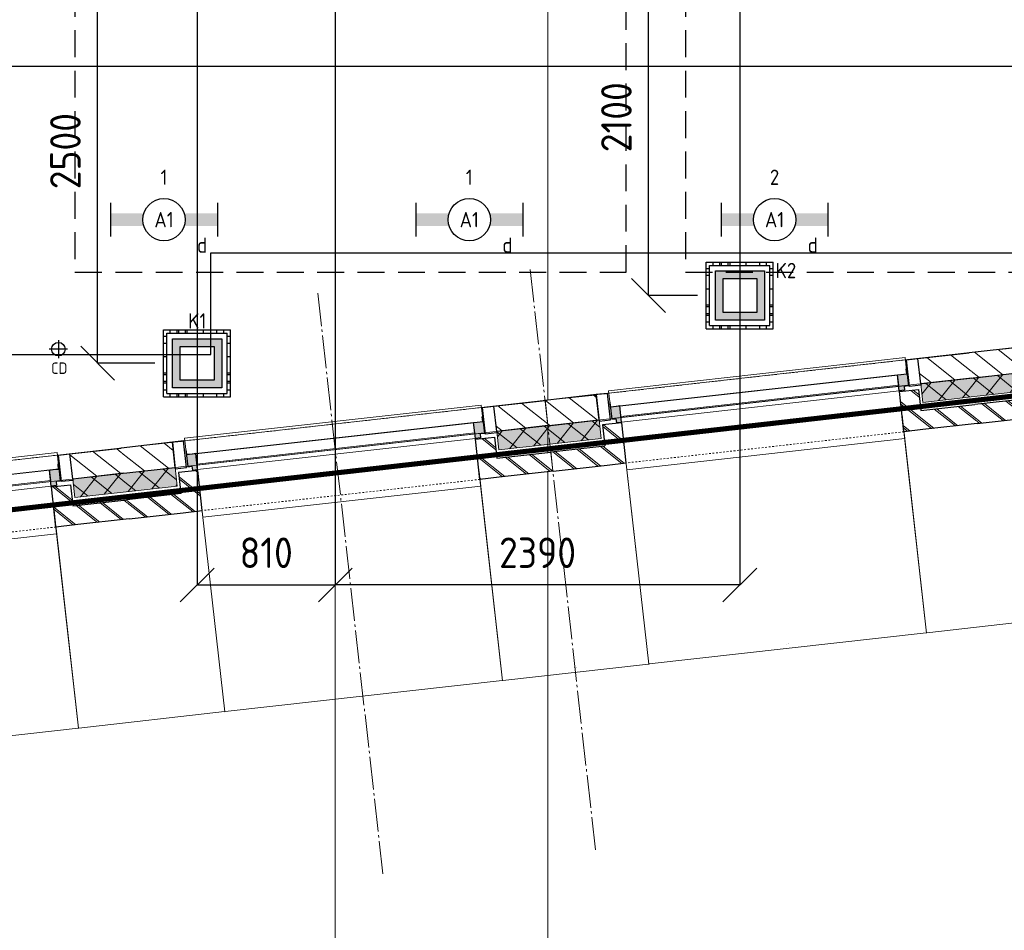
# Model space of a CAD drawing. Header units: millimetres. Extents: x -38031 to 110605, y -30229 to 92226.
# Tile 15 of 194: x 2496 to 8302, y -2345 to 3024. Entities that reach past the tile are written whole.
import ezdxf
from ezdxf.enums import TextEntityAlignment as Align

# ---------------------------------------------------------------- set-up
doc = ezdxf.new("R2010")
doc.units = ezdxf.units.MM
doc.header["$LTSCALE"] = 50
doc.set_wipeout_variables(frame=1)
doc.header["$PDMODE"] = 1
for name, pattern in [('HIDDEN', [9.525, 6.35, -3.175]), ('HIDDEN2', [4.7625, 3.175, -1.5875]), ('STYLE_01', [0.41664, 0.20828, -0.20836]), ('STYLE_07', [1.875, 0.625, -0.20828, 0.625, -0.20836, 0.06943, -0.13893]), ('STYLE_11', [5, 3.888855, -0.416718, 0.277786, -0.416641])]:
    doc.linetypes.add(name, pattern=pattern)
for name, color, linetype, lineweight in [('00 ALGEMEEN', 7, 'Continuous', 15), ('05 LINE-.Stramien', 1, 'STYLE_11', 15), ('05 LINE-0.10 grijs', 8, 'Continuous', 9), ('21 WAND BUITEN-21F_baksteen', 7, 'Continuous', 25), ('21 WAND BUITEN-21F_kalkzandsteen', 7, 'Continuous', 25), ('21 WAND BUITEN-29_isolatie', 1, 'Continuous', 15), ('Guides', 203, 'Continuous', 13), ('koppenmaten', 163, 'Continuous', 15), ('stramien', 1, 'Continuous', 15)]:
    doc.layers.add(name, color=color, linetype=linetype, lineweight=lineweight)
for name, color, linetype in [('AL$1A---_ALGEMEEN', 8, 'Continuous'), ('AL------_MAATV', 200, 'Continuous'), ('AL------_MAATVOERING', 2, 'Continuous'), ('AL------_SPARING', 2, 'Continuous'), ('AM$1A---_ARCERING', 8, 'Continuous'), ('AT$1A---_TEKST025', 8, 'Continuous'), ('BOUWKUNDIG', 8, 'Continuous'), ('brandscheiding', 5, 'HIDDEN'), ('EL6222--', 3, 'Continuous'), ('EL6311--', 3, 'Continuous'), ('LICHT_TEXT018', 1, 'Continuous'), ('versterkte strook', 7, 'Continuous'), ('Vloerdoos (2e)', 51, 'Continuous'), ('Vloerdoos (OUD)', 51, 'Continuous')]:
    doc.layers.add(name, color=color, linetype=linetype)
doc.styles.add('Arial', font='ARIAL.TTF')
doc.styles.add('BURO-018', font='iso.shx', dxfattribs={"height": 90})
doc.styles.get("Standard").update_dxf_attribs({"font": 'iso.shx'})
doc.dimstyles.new('STABICAD', dxfattribs={"dimscale": 100, "dimtxt": 1.8, "dimasz": 2, "dimexe": 0, "dimexo": 2.5, "dimgap": 1.5, "dimtad": 0, "dimdec": 0, "dimrnd": 10, "dimzin": 0, "dimdsep": 46, "dimtxsty": 'Standard', "dimblk1": 'OBLIQUE', "dimblk2": 'OBLIQUE', "dimsah": 1, "dimcen": -3, "dimadec": 0, "dimazin": 0, "dimtfac": 1, "dimtdec": 0, "dimtofl": 0, "dimtmove": 2, "dimatfit": 3, "dimfxl": 0, "dimtvp": 1.055556, "dimtolj": 1, "dimtzin": 0, "dimarcsym": 0})
doc.dimstyles.new('VyA', dxfattribs={"dimtxt": 2.272868, "dimasz": 2.120801, "dimexe": 1.5, "dimexo": 1.59, "dimgap": 0.5, "dimtad": 1, "dimdec": 0, "dimzin": 11, "dimtxsty": 'Arial', "dimblk": 'VW_SLASH', "dimcen": 0, "dimdle": 1, "dimazin": 0, "dimtfac": 0.8, "dimtdec": 0, "dimtix": 1, "dimtmove": 0, "dimatfit": 0, "dimldrblk": 'VW_FILLEDARROW', "dimfxl": 0, "dimfrac": 2, "dimtolj": 1, "dimtzin": 11, "dimarcsym": 0})
pattern_1 = [(45, (0, 0), (70.7107, -70.7107), []), (45, (7.07, -7.07), (70.7107, -70.7107), [])]
pattern_2 = [(135, (0, 0), (70.7107, 70.7107), []), (45, (299.34, -299.34), (70.7107, -70.7107), [])]
pattern_3 = [(45, (0, 0), (70.7107, -70.7107), [])]

# ---------------------------------------------------------------- blocks, each defined once
blk = doc.blocks.new('_Oblique')
at = {"color": 0, "linetype": 'ByBlock', "lineweight": -2}
blk.add_line((-0.5, -0.5), (0.5, 0.5), dxfattribs=at)
blk = doc.blocks.new('*D184')
at = {"layer": 'AL------_MAATVOERING', "color": 0, "lineweight": -2}
for p, q in [((4357, 6048.4), (4357, -308.9)), ((6742.4, 6048.4), (6742.4, -308.9)), ((6742.4, -308.9), (4357, -308.9))]:
    blk.add_line(p, q, dxfattribs=at)
at = {"layer": 'Defpoints', "color": 0}
for p in [(4357, 6298.4), (6742.4, 6298.4), (4357, -308.9)]:
    blk.add_point(p, dxfattribs=at)
at = {"layer": 'AL------_MAATVOERING', "color": 0, "lineweight": -2, "xscale": 200, "yscale": 200, "zscale": 200, "rotation": 180}
blk.add_blockref('_Oblique', (4357, -308.9), dxfattribs=at)
at = {"layer": 'AL------_MAATVOERING', "color": 0, "lineweight": -2, "xscale": 200, "yscale": 200, "zscale": 200}
blk.add_blockref('_Oblique', (6742.4, -308.9), dxfattribs=at)
at = {"layer": 'AL------_MAATVOERING', "color": 0, "insert": (5549.7, -118.9), "char_height": 180, "attachment_point": 5}
blk.add_mtext('\\A1;2390', dxfattribs=at)
blk = doc.blocks.new('*D185')
at = {"layer": 'AL------_MAATVOERING', "color": 0, "lineweight": -2}
for p, q in [((3542.4, 6048.4), (3542.4, -308.9)), ((4357, 6048.4), (4357, -308.9)), ((3542.4, -308.9), (4357, -308.9))]:
    blk.add_line(p, q, dxfattribs=at)
at = {"layer": 'Defpoints', "color": 0}
for p in [(3542.4, 6298.4), (4357, 6298.4), (4357, -308.9)]:
    blk.add_point(p, dxfattribs=at)
at = {"layer": 'AL------_MAATVOERING', "color": 0, "lineweight": -2, "xscale": 200, "yscale": 200, "zscale": 200, "rotation": 180}
blk.add_blockref('_Oblique', (3542.4, -308.9), dxfattribs=at)
at = {"layer": 'AL------_MAATVOERING', "color": 0, "lineweight": -2, "xscale": 200, "yscale": 200, "zscale": 200}
blk.add_blockref('_Oblique', (4357, -308.9), dxfattribs=at)
at = {"layer": 'AL------_MAATVOERING', "color": 0, "insert": (3949.7, -118.9), "char_height": 180, "attachment_point": 5}
blk.add_mtext('\\A1;810', dxfattribs=at)
blk = doc.blocks.new('*D194')
at = {"layer": 'AL------_MAATVOERING', "color": 0, "lineweight": -2}
for p, q in [((6492.4, 3500), (6204.4, 3500)), ((6204.4, 1398.4), (6204.4, 3500)), ((6492.4, 1398.4), (6204.4, 1398.4))]:
    blk.add_line(p, q, dxfattribs=at)
at = {"layer": 'Defpoints', "color": 0}
for p in [(6204.4, 3500), (6742.4, 3500), (6742.4, 1398.4)]:
    blk.add_point(p, dxfattribs=at)
at = {"layer": 'AL------_MAATVOERING', "color": 0, "lineweight": -2, "xscale": 200, "yscale": 200, "zscale": 200}
for p, rotation in [((6204.4, 3500), 90), ((6204.4, 1398.4), 270)]:
    blk.add_blockref('_Oblique', p, dxfattribs=dict(at, rotation=rotation))
at = {"layer": 'AL------_MAATVOERING', "color": 0, "insert": (6014.4, 2449.2), "char_height": 180, "attachment_point": 5, "rotation": 90}
blk.add_mtext('\\A1;2100', dxfattribs=at)
blk = doc.blocks.new('*D196')
at = {"layer": 'AL------_MAATVOERING', "color": 0, "lineweight": -2}
for p, q in [((3292.4, 3500), (2955.7, 3500)), ((2955.7, 998.4), (2955.7, 3500)), ((3292.4, 998.4), (2955.7, 998.4))]:
    blk.add_line(p, q, dxfattribs=at)
at = {"layer": 'Defpoints', "color": 0}
for p in [(2955.7, 3500), (3542.4, 3500), (3542.4, 998.4)]:
    blk.add_point(p, dxfattribs=at)
at = {"layer": 'AL------_MAATVOERING', "color": 0, "lineweight": -2, "xscale": 200, "yscale": 200, "zscale": 200}
for p, rotation in [((2955.7, 3500), 90), ((2955.7, 998.4), 270)]:
    blk.add_blockref('_Oblique', p, dxfattribs=dict(at, rotation=rotation))
at = {"layer": 'AL------_MAATVOERING', "color": 0, "insert": (2765.7, 2249.2), "char_height": 180, "attachment_point": 5, "rotation": 90}
blk.add_mtext('\\A1;2500', dxfattribs=at)
blk = doc.blocks.new('1115B6630')
at = {"color": 0}
for p, q in [((-6.3, 2), (-6.3, -2)), ((6.3, 2), (6.3, -2))]:
    blk.add_line(p, q, dxfattribs=at)
at = {"color": 0, "linetype": 'Continuous'}
blk.add_circle((0, 0), 2.5, dxfattribs=at)
at = {"color": 0}
for points in [[(-2.5, 0.75), (-6.3, 0.75), (-2.5, -0.75), (-6.3, -0.75)], [(2.5, 0.75), (6.3, 0.75), (2.5, -0.75), (6.3, -0.75)]]:
    blk.add_solid(points, dxfattribs=at)
at = {"color": 0, "linetype": 'Continuous', "style": 'BURO-018'}
for tag, p in [('E_GKAST', (0, 8)), ('E_GROEP', (0, 5)), ('E_SGROEP', (4.5, 5)), ('E_ARMCODE', (0, 0)), ('E_SLET', (4.5, -3))]:
    blk.add_attdef(tag, text='', height=1.8, dxfattribs=at).set_placement(p, align=Align.MIDDLE)
blk = doc.blocks.new('E00414')
at = {"color": 0, "linetype": 'Continuous'}
for p, q in [((-2.9, -2.9), (-2.9, 2.9)), ((-2.9, 2.9), (2.9, 2.9)), ((2.9, 2.9), (2.9, -2.9)), ((-2, 2), (2, 2)), ((-2, -2), (-2, 2)), ((2, 2), (2, -2)), ((2, -2), (-2, -2)), ((2.9, -2.9), (-2.9, -2.9))]:
    blk.add_line(p, q, dxfattribs=at)
at = {"color": 0}
for points in [[(-2.9, 2.9), (2.9, 2.9), (-2, 2), (2, 2)], [(-2, -2), (-2.9, -2.9), (-2, 2), (-2.9, 2.9)], [(2, 2), (2.9, 2.9), (2, -2), (2.9, -2.9)], [(2, -2), (2.9, -2.9), (-2, -2), (-2.9, -2.9)]]:
    blk.add_solid(points, dxfattribs=at)
at = {"color": 0, "linetype": 'Continuous', "style": 'BURO-018'}
for tag, p in [('E_GKAST', (0, 8)), ('E_GROEP', (0, 5)), ('E_SGROEP', (4.5, 5))]:
    blk.add_attdef(tag, text='', height=1.8, dxfattribs=at).set_placement(p, align=Align.MIDDLE)
at = {"color": 0, "linetype": 'Continuous', "style": 'BURO-018', "flags": 1}
for tag, p in [('E_VERMCODE', (13, 5)), ('E_MATCODE', (0, 0))]:
    blk.add_attdef(tag, text='', height=1.8, dxfattribs=at).set_placement(p, align=Align.MIDDLE)
blk = doc.blocks.new('Centraaldoos')
at = {"color": 1, "linetype": 'Continuous'}
for p, q in [((-2, 0), (2, 0)), ((0, -2), (0, 2))]:
    blk.add_line(p, q, dxfattribs=at)
at = {"color": 0, "linetype": 'Continuous'}
blk.add_circle((0, 0), 1.5, dxfattribs=at)
at = {"color": 0, "linetype": 'Continuous', "style": 'BURO-018'}
blk.add_attdef('AL_POSNR', text='', height=1.8, dxfattribs=at).set_placement((0, 3), align=Align.CENTER)
at = {"color": 0, "linetype": 'Continuous', "style": 'BURO-018', "flags": 1}
blk.add_attdef('AL_OMS', (0, 0), '', height=1.8, dxfattribs=at)
at = {"layer": 'AL------_MAATV', "style": 'BURO-018'}
blk.add_text('CD', height=2.531, rotation=180, dxfattribs=at).set_placement((1.61, 5.48))
blk = doc.blocks.new('VLOERDOOS (2e)')
at = {"layer": 'Vloerdoos (OUD)'}
for p, q in [((0, 395), (395, 395)), ((0, 395), (0, 0)), ((0, 355), (20, 355)), ((20, 375), (20, 20)), ((20, 375), (375, 375)), ((40, 375), (40, 395)), ((80, 375), (80, 395)), ((90, 375), (90, 395)), ((130, 375), (130, 395)), ((140, 375), (140, 395)), ((235, 375), (235, 395)), ((315, 375), (315, 395)), ((355, 375), (355, 395)), ((375, 375), (375, 20)), ((375, 355), (395, 355)), ((395, 395), (395, 0)), ((0, 315), (20, 315)), ((0, 305), (20, 305)), ((375, 315), (395, 315)), ((375, 305), (395, 305)), ((0, 265), (20, 265)), ((0, 255), (20, 255)), ((375, 265), (395, 265)), ((375, 255), (395, 255)), ((0, 160), (20, 160)), ((375, 160), (395, 160)), ((0, 80), (20, 80)), ((375, 80), (395, 80)), ((0, 40), (20, 40)), ((0, 0), (395, 0)), ((20, 20), (375, 20)), ((40, 0), (40, 20)), ((80, 0), (80, 20)), ((90, 0), (90, 20)), ((130, 0), (130, 20)), ((140, 0), (140, 20)), ((235, 0), (235, 20)), ((315, 0), (315, 20)), ((355, 0), (355, 20)), ((375, 40), (395, 40))]:
    blk.add_line(p, q, dxfattribs=at)
blk = doc.blocks.new('zijdetail kozijn 2kops')
at = {"color": 0}
blk.add_wipeout([(-63, 420), (-130, 420), (-130, 262), (-63, 262)], dxfattribs=at).dxf.layer = 'AL$1A---_ALGEMEEN'
at = {"layer": 'AM$1A---_ARCERING', "linetype": 'Continuous', "lineweight": 0}
blk.add_hatch(color=256, dxfattribs=at).paths.add_polyline_path([(-54.2, 338), (-54.2, 366), (-56, 366), (-56, 266), (-31, 266), (-31, 243), (0, 243), (0, 338), (-22, 338)])
at = {"layer": 'AL$1A---_ALGEMEEN', "color": 0}
for points in [[(-63, 420), (-130, 420), (-130, 262), (-63, 262)], [(-54.2, 338), (-54.2, 366), (-56, 366), (-56, 266), (-31, 266), (-31, 243), (0, 243), (0, 338), (-22, 338)]]:
    blk.add_lwpolyline(points, close=True, dxfattribs=at)
blk = doc.blocks.new('31x_alu-1e-mk106b-p')
at = {"color": 0}
blk.add_wipeout([(-338, 1648), (-338, 0), (-276, 0), (-276, 1648)], dxfattribs=at).dxf.layer = '05 LINE-0.10 grijs'
at = {"layer": '05 LINE-0.10 grijs', "color": 0}
for points in [[(-435, 1704), (-338, 1704), (-338, -56), (-435, -56)], [(-338, 1648), (-338, 0), (-276, 0), (-276, 1648)]]:
    blk.add_lwpolyline(points, close=True, dxfattribs=at)
at = {"layer": '00 ALGEMEEN', "color": 0, "xscale": -1, "rotation": 90}
blk.add_blockref('zijdetail kozijn 2kops', (0, 1648), dxfattribs=at)
at = {"layer": '00 ALGEMEEN', "color": 0, "rotation": 90}
blk.add_blockref('zijdetail kozijn 2kops', (0, 0), dxfattribs=at)
at = {"layer": '05 LINE-0.10 grijs', "color": 0, "linetype": 'STYLE_01'}
blk.add_line((-420, 1711), (-420, -63), dxfattribs=at)
at = {"layer": '05 LINE-0.10 grijs', "color": 0}
blk.add_lwpolyline([(-243, 1648), (40, 1648), (40, 0), (-243, 0)], close=True, dxfattribs=at)
at = {"color": 0}
blk.add_wipeout([(-113, -113), (-113, -434), (0, -434), (0, -113), (0, 0), (-238, 0), (-238, -113), (-114, -113)], dxfattribs=at).dxf.layer = '21 WAND BUITEN-21F_baksteen'
at = {"layer": 'AM$1A---_ARCERING', "linetype": 'Continuous', "lineweight": 5}
h = blk.add_hatch(dxfattribs=at)
h.set_pattern_fill('BAKSTEEN', color=256, style=0, pattern_type=2)
h.set_pattern_definition(pattern_1)
edge = h.paths.add_edge_path()
edge.add_line((-113, -113), (-113, -434))
edge.add_line((-113, -434), (0, -434))
edge.add_line((0, -434), (0, -113))
edge.add_line((0, -113), (0, 0))
edge.add_line((0, 0), (-238, 0))
edge.add_line((-238, 0), (-238, -113))
edge.add_line((-238, -113), (-114, -113))
at = {"layer": 'AM$1A---_ARCERING', "linetype": 'Continuous', "lineweight": 0}
blk.add_hatch(color=256, dxfattribs=at).paths.add_polyline_path([(-160, -130), (-270, -130), (-270, -434), (-160, -434)])
at = {"layer": 'AM$1A---_ARCERING', "linetype": 'Continuous', "lineweight": 5}
h = blk.add_hatch(dxfattribs=at)
h.set_pattern_fill('ISOLATIE', color=256, style=0, pattern_type=2)
h.set_pattern_definition(pattern_2)
h.paths.add_polyline_path([(-160, -130), (-270, -130), (-270, -434), (-160, -434)])
at = {"layer": '05 LINE-0.10 grijs', "color": 0, "linetype": 'STYLE_01'}
blk.add_line((0, 1648), (0, 0), dxfattribs=at)
at = {"layer": '21 WAND BUITEN-21F_baksteen', "color": 0}
blk.add_line((-113, -113), (-113, -434), dxfattribs=at)
at = {"layer": '21 WAND BUITEN-21F_baksteen', "color": 0, "flags": 128}
blk.add_lwpolyline([(0, -434), (0, -113), (0, 0), (-238, 0), (-238, -113), (-114, -113)], dxfattribs=at)
at = {"layer": '21 WAND BUITEN-29_isolatie', "color": 0}
blk.add_line((-160, -434), (-160, -130), dxfattribs=at)
at = {"layer": '21 WAND BUITEN-29_isolatie', "color": 0, "flags": 128}
blk.add_lwpolyline([(-160, -130), (-270, -130), (-270, -434)], dxfattribs=at)
at = {"color": 0}
for points, layer in [([(-113, 1761), (-113, 2082), (0, 2082), (0, 1761), (0, 1648), (-238, 1648), (-238, 1761), (-114, 1761)], '21 WAND BUITEN-21F_baksteen'), ([(-420, -130), (-420, -434), (-270, -434), (-270, -130)], '21 WAND BUITEN-21F_kalkzandsteen')]:
    blk.add_wipeout(points, dxfattribs=at).dxf.layer = layer
at = {"layer": 'AM$1A---_ARCERING', "linetype": 'Continuous', "lineweight": 0}
blk.add_hatch(color=256, dxfattribs=at).paths.add_polyline_path([(-160, 1778), (-270, 1778), (-270, 2082), (-160, 2082)])
at = {"layer": 'AM$1A---_ARCERING', "linetype": 'Continuous', "lineweight": 5}
h = blk.add_hatch(dxfattribs=at)
h.set_pattern_fill('ISOLATIE', color=256, style=0, pattern_type=2)
h.set_pattern_definition(pattern_2)
h.paths.add_polyline_path([(-160, 1778), (-270, 1778), (-270, 2082), (-160, 2082)])
h = blk.add_hatch(dxfattribs=at)
h.set_pattern_fill('BAKSTEEN', color=256, style=0, pattern_type=2)
h.set_pattern_definition(pattern_1)
edge = h.paths.add_edge_path()
edge.add_line((-113, 1761), (-113, 2082))
edge.add_line((-113, 2082), (0, 2082))
edge.add_line((0, 2082), (0, 1761))
edge.add_line((0, 1761), (0, 1648))
edge.add_line((0, 1648), (-238, 1648))
edge.add_line((-238, 1648), (-238, 1761))
edge.add_line((-238, 1761), (-114, 1761))
h = blk.add_hatch(dxfattribs=at)
h.set_pattern_fill('KALKZANDSTEEN', color=256, style=0, pattern_type=2)
h.set_pattern_definition(pattern_3)
h.paths.add_polyline_path([(-420, -130), (-420, -434), (-270, -434), (-270, -130)])
at = {"layer": '21 WAND BUITEN-21F_baksteen', "color": 0}
blk.add_line((-113, 1761), (-113, 2082), dxfattribs=at)
at = {"layer": '21 WAND BUITEN-21F_baksteen', "color": 0, "flags": 128}
blk.add_lwpolyline([(0, 2082), (0, 1761), (0, 1648), (-238, 1648), (-238, 1761), (-114, 1761)], dxfattribs=at)
at = {"layer": '21 WAND BUITEN-21F_kalkzandsteen', "color": 0}
blk.add_line((-420, -130), (-420, -434), dxfattribs=at)
at = {"layer": '21 WAND BUITEN-21F_kalkzandsteen', "color": 0, "flags": 128}
blk.add_lwpolyline([(-270, -434), (-270, -130), (-420, -130)], dxfattribs=at)
at = {"layer": '21 WAND BUITEN-29_isolatie', "color": 0}
blk.add_line((-160, 2082), (-160, 1778), dxfattribs=at)
at = {"layer": '21 WAND BUITEN-29_isolatie', "color": 0, "flags": 128}
blk.add_lwpolyline([(-160, 1778), (-270, 1778), (-270, 2082)], dxfattribs=at)
at = {"color": 0}
blk.add_wipeout([(-420, 1778), (-420, 2082), (-270, 2082), (-270, 1778)], dxfattribs=at).dxf.layer = '21 WAND BUITEN-21F_kalkzandsteen'
at = {"layer": 'AM$1A---_ARCERING', "linetype": 'Continuous', "lineweight": 5}
h = blk.add_hatch(dxfattribs=at)
h.set_pattern_fill('KALKZANDSTEEN', color=256, style=0, pattern_type=2)
h.set_pattern_definition(pattern_3)
h.paths.add_polyline_path([(-420, 1778), (-420, 2082), (-270, 2082), (-270, 1778)])
at = {"layer": '21 WAND BUITEN-21F_kalkzandsteen', "color": 0}
blk.add_line((-420, 1778), (-420, 2082), dxfattribs=at)
at = {"layer": '21 WAND BUITEN-21F_kalkzandsteen', "color": 0, "flags": 128}
blk.add_lwpolyline([(-270, 2082), (-270, 1778), (-420, 1778)], dxfattribs=at)
blk = doc.blocks.new('VW_SLASH')
at = {"layer": 'AL$1A---_ALGEMEEN', "color": 0, "linetype": 'ByBlock', "lineweight": -2}
blk.add_line((0, 0), (-1, 0), dxfattribs=at)
at = {"layer": 'AL$1A---_ALGEMEEN', "color": 0, "linetype": 'ByBlock', "lineweight": 5}
blk.add_line((0.5, 0.5), (-0.5, -0.5), dxfattribs=at)
blk = doc.blocks.new('*D1148')
at = {"layer": 'koppenmaten', "color": 0, "lineweight": -2}
for p, q in [((-80065, -152.9), (-80065, -1464.8)), ((-80933, -199), (-80933, -1464.8)), ((-80930.9, -1463.3), (-80067.1, -1463.3))]:
    blk.add_line(p, q, dxfattribs=at)
at = {"layer": 'koppenmaten', "color": 0, "lineweight": -2, "xscale": 2.12080078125, "yscale": 2.12080078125, "zscale": 2.12080078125, "rotation": 180}
blk.add_blockref('VW_SLASH', (-80933, -1463.3), dxfattribs=at)
at = {"layer": 'koppenmaten', "color": 0, "lineweight": -2, "xscale": 2.12080078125, "yscale": 2.12080078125, "zscale": 2.12080078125}
blk.add_blockref('VW_SLASH', (-80065, -1463.3), dxfattribs=at)
at = {"layer": 'AT$1A---_TEKST025', "insert": (-80499, -1437.1), "char_height": 2.273, "attachment_point": 5, "style": 'Arial'}
blk.add_mtext('\\A1;7K-V=43400', dxfattribs=at)
blk = doc.blocks.new('VW_FILLEDARROW')
at = {"layer": 'AL$1A---_ALGEMEEN', "color": 0, "lineweight": -2}
blk.add_solid([(0, 0), (0.5, 0.5), (0.5, -0.5)], dxfattribs=at)
blk = doc.blocks.new('*D1149')
at = {"layer": 'koppenmaten', "color": 0, "lineweight": -2}
for p, q in [((-80933, -170.4), (-80933, -1464.8)), ((-82581, -189), (-82581, -1464.8)), ((-82578.9, -1463.3), (-80935.1, -1463.3))]:
    blk.add_line(p, q, dxfattribs=at)
at = {"layer": 'koppenmaten', "color": 0, "lineweight": -2, "xscale": 2.12080078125, "yscale": 2.12080078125, "zscale": 2.12080078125, "rotation": 180}
blk.add_blockref('VW_SLASH', (-82581, -1463.3), dxfattribs=at)
at = {"layer": 'koppenmaten', "color": 0, "lineweight": -2, "xscale": 2.12080078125, "yscale": 2.12080078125, "zscale": 2.12080078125}
blk.add_blockref('VW_SLASH', (-80933, -1463.3), dxfattribs=at)
at = {"layer": 'AT$1A---_TEKST025', "insert": (-81757, -1437.1), "char_height": 2.273, "attachment_point": 5, "style": 'Arial'}
blk.add_mtext('\\A1;13K+V=82400', dxfattribs=at)
blk = doc.blocks.new('*D1150')
at = {"layer": 'koppenmaten', "color": 0, "lineweight": -2}
for p, q in [((-83448.5, -224), (-83448.5, -1464.8)), ((-82581, -224), (-82581, -1464.8)), ((-83446.4, -1463.3), (-82583.1, -1463.3))]:
    blk.add_line(p, q, dxfattribs=at)
at = {"layer": 'koppenmaten', "color": 0, "lineweight": -2, "xscale": 2.12080078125, "yscale": 2.12080078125, "zscale": 2.12080078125, "rotation": 180}
blk.add_blockref('VW_SLASH', (-83448.5, -1463.3), dxfattribs=at)
at = {"layer": 'koppenmaten', "color": 0, "lineweight": -2, "xscale": 2.12080078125, "yscale": 2.12080078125, "zscale": 2.12080078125}
blk.add_blockref('VW_SLASH', (-82581, -1463.3), dxfattribs=at)
at = {"layer": 'AT$1A---_TEKST025', "insert": (-83014.7, -1437.1), "char_height": 2.273, "attachment_point": 5, "style": 'Arial'}
blk.add_mtext('\\A1;7K-V=43375', dxfattribs=at)
blk = doc.blocks.new('*D1151')
at = {"layer": 'koppenmaten', "color": 0, "lineweight": -2}
for p, q in [((-85096.5, -170.4), (-85096.5, -1464.8)), ((-83448.5, -199), (-83448.5, -1464.8)), ((-85094.4, -1463.3), (-83450.6, -1463.3))]:
    blk.add_line(p, q, dxfattribs=at)
at = {"layer": 'koppenmaten', "color": 0, "lineweight": -2, "xscale": 2.12080078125, "yscale": 2.12080078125, "zscale": 2.12080078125, "rotation": 180}
blk.add_blockref('VW_SLASH', (-85096.5, -1463.3), dxfattribs=at)
at = {"layer": 'koppenmaten', "color": 0, "lineweight": -2, "xscale": 2.12080078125, "yscale": 2.12080078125, "zscale": 2.12080078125}
blk.add_blockref('VW_SLASH', (-83448.5, -1463.3), dxfattribs=at)
at = {"layer": 'AT$1A---_TEKST025', "insert": (-84272.5, -1437.1), "char_height": 2.273, "attachment_point": 5, "style": 'Arial'}
blk.add_mtext('\\A1;13K+V=82400', dxfattribs=at)
blk = doc.blocks.new('*D1152')
at = {"layer": 'koppenmaten', "color": 0, "lineweight": -2}
for p, q in [((-85096.5, -170.4), (-85096.5, -1464.8)), ((-85964.5, -204), (-85964.5, -1464.8)), ((-85962.4, -1463.3), (-85098.6, -1463.3))]:
    blk.add_line(p, q, dxfattribs=at)
at = {"layer": 'koppenmaten', "color": 0, "lineweight": -2, "xscale": 2.12080078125, "yscale": 2.12080078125, "zscale": 2.12080078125, "rotation": 180}
blk.add_blockref('VW_SLASH', (-85964.5, -1463.3), dxfattribs=at)
at = {"layer": 'koppenmaten', "color": 0, "lineweight": -2, "xscale": 2.12080078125, "yscale": 2.12080078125, "zscale": 2.12080078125}
blk.add_blockref('VW_SLASH', (-85096.5, -1463.3), dxfattribs=at)
at = {"layer": 'AT$1A---_TEKST025', "insert": (-85530.5, -1437.1), "char_height": 2.273, "attachment_point": 5, "style": 'Arial'}
blk.add_mtext('\\A1;7K-V=43400', dxfattribs=at)
blk = doc.blocks.new('*D1153')
at = {"layer": 'koppenmaten', "color": 0, "lineweight": -2}
for p, q in [((-87612.5, -170.4), (-87612.5, -1464.8)), ((-85964.5, -170.4), (-85964.5, -1464.8)), ((-87610.4, -1463.3), (-85966.6, -1463.3))]:
    blk.add_line(p, q, dxfattribs=at)
at = {"layer": 'koppenmaten', "color": 0, "lineweight": -2, "xscale": 2.12080078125, "yscale": 2.12080078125, "zscale": 2.12080078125, "rotation": 180}
blk.add_blockref('VW_SLASH', (-87612.5, -1463.3), dxfattribs=at)
at = {"layer": 'koppenmaten', "color": 0, "lineweight": -2, "xscale": 2.12080078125, "yscale": 2.12080078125, "zscale": 2.12080078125}
blk.add_blockref('VW_SLASH', (-85964.5, -1463.3), dxfattribs=at)
at = {"layer": 'AT$1A---_TEKST025', "insert": (-86788.5, -1437.1), "char_height": 2.273, "attachment_point": 5, "style": 'Arial'}
blk.add_mtext('\\A1;13K+V=82400', dxfattribs=at)
blk = doc.blocks.new('metselwerk zo gevel 1e verd')
at = {"layer": '00 ALGEMEEN', "color": 8, "rotation": 269.999999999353}
blk.add_blockref('31x_alu-1e-mk106b-p', (-80065, -270.32735), dxfattribs=at)
blk.add_blockref('31x_alu-1e-mk106b-p', (-82581, -270.32735), dxfattribs=at)
blk.add_blockref('31x_alu-1e-mk106b-p', (-85096.5, -270.32735), dxfattribs=at)
at = {"layer": 'koppenmaten', "color": 8}
for base, p1, p2, override, picture, middle in [((-80933, -1463.28595), (-82581, -187.44536), (-80933, -168.82735), {"dimtxt": 2.272868, "dimgap": 25, "dimlfac": 50, "dimpost": '13K+V=<>', "dimtxsty": 'Arial', "dimtmove": 2}, '*D1149', (-81757, -1437.12471)), ((-80065, -1463.28595), (-80933, -197.44536), (-80065, -151.32735), {"dimtxt": 2.272868, "dimgap": 25, "dimlfac": 50, "dimpost": '7K-V=<>', "dimtxsty": 'Arial', "dimtmove": 2}, '*D1148', (-80499, -1437.12471))]:
    dim = blk.add_linear_dim(base=base, p1=p1, p2=p2, dimstyle='VyA', override=override, dxfattribs=at)
    dim.commit()
    dim.dimension.update_dxf_attribs({"geometry": picture, "text_midpoint": middle})
at = {"layer": '05 LINE-.Stramien', "color": 8}
for p, q in [((-84276.621, -2517.50786), (-84276.621, 932.49214)), ((-83015.744, -2517.50786), (-83015.744, 932.49214))]:
    blk.add_line(p, q, dxfattribs=at)
at = {"layer": '00 ALGEMEEN', "color": 8, "rotation": 269.999999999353}
blk.add_blockref('31x_alu-1e-mk106b-p', (-87612.5, -270.32735), dxfattribs=at)
at = {"layer": 'koppenmaten', "color": 8}
for base, p1, p2, override, picture, middle in [((-83448.5, -1463.28595), (-85096.5, -168.82735), (-83448.5, -197.44536), {"dimtxt": 2.272868, "dimgap": 25, "dimlfac": 50, "dimpost": '13K+V=<>', "dimtxsty": 'Arial', "dimtmove": 2}, '*D1151', (-84272.5, -1437.12471)), ((-82581, -1463.28595), (-83448.5, -222.44536), (-82581, -222.44536), {"dimtxt": 2.272868, "dimgap": 25, "dimlfac": 50, "dimpost": '7K-V=<>', "dimtxsty": 'Arial', "dimtmove": 2}, '*D1150', (-83014.75, -1437.12471))]:
    dim = blk.add_linear_dim(base=base, p1=p1, p2=p2, dimstyle='VyA', override=override, dxfattribs=at)
    dim.commit()
    dim.dimension.update_dxf_attribs({"geometry": picture, "text_midpoint": middle})
at = {"layer": 'Guides', "color": 8}
for p, q in [((-93461, 150), (15460, 150)), ((-93461, 0), (15460, 0))]:
    blk.add_line(p, q, dxfattribs=at)
at = {"layer": 'koppenmaten', "color": 8}
for base, p1, p2, override, picture, middle in [((-85964.5, -1463.28595), (-87612.5, -168.82735), (-85964.5, -168.82735), {"dimtxt": 2.272868, "dimgap": 25, "dimlfac": 50, "dimpost": '13K+V=<>', "dimtxsty": 'Arial', "dimtmove": 2}, '*D1153', (-86788.5, -1437.12471)), ((-85096.5, -1463.28595), (-85964.5, -202.44536), (-85096.5, -168.82735), {"dimtxt": 2.272868, "dimgap": 25, "dimlfac": 50, "dimpost": '7K-V=<>', "dimtxsty": 'Arial', "dimtmove": 2}, '*D1152', (-85530.5, -1437.12471))]:
    dim = blk.add_linear_dim(base=base, p1=p1, p2=p2, dimstyle='VyA', override=override, dxfattribs=at)
    dim.commit()
    dim.dimension.update_dxf_attribs({"geometry": picture, "text_midpoint": middle})
blk = doc.blocks.new('200254 W 211 30-06-2008')
at = {"layer": 'AL$1A---_ALGEMEEN'}
blk.add_lwpolyline([(19014.31, 3111.95), (19000.21, 3111.95), (19000.21, 3036.95), (19107.21, 3036.95), (19107.21, 3048.95), (19215.21, 3048.95), (19215.21, 3060.95), (19293.43, 3060.95), (19293.43, 3296.86), (19291.65, 3296.86), (19291.65, 3307.22), (19293.43, 3307.22), (19293.43, 3425.06), (19244.95, 3425.06), (19244.95, 3335.13), (19242.05, 3335.13), (19234.33, 3335.13), (19219.33, 3335.13), (19219.33, 3223.35), (19014.31, 3223.35)], close=True, dxfattribs=at)
at = {"layer": 'stramien', "linetype": 'STYLE_07', "ltscale": 50}
for p, q in [((19121.89, 2695.43), (19121.89, 4240.03)), ((19146.95, 2737.41), (19146.95, 3316.41)), ((18888.74, 2999.55), (21031.95, 3240.24))]:
    blk.add_line(p, q, dxfattribs=at)
at = {"layer": '00 ALGEMEEN', "color": 0, "xscale": 0.02, "yscale": 0.02, "zscale": 0.02, "rotation": 6.40755072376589}
blk.add_blockref('metselwerk zo gevel 1e verd', (20796.89, 3213.85), dxfattribs=at)

msp = doc.modelspace()

# ---------------------------------------------------------------- block references
at = {"layer": 'BOUWKUNDIG', "xscale": 50, "yscale": 50, "zscale": 50}
msp.add_blockref('200254 W 211 30-06-2008', (-951737.5, -150797.3), dxfattribs=at)

# ---------------------------------------------------------------- next in the draw order: linework, layer by layer
at = {"layer": 'brandscheiding', "const_width": 30}
msp.add_lwpolyline([(15050, 46590), (-2480, 46590), (-2480, 29110), (9780, 29110), (9780, 16720), (-2690, 16720), (-2690, 12840), (-4290, 12840), (-4290, -630), (27516.7, 2979.6)], dxfattribs=at)
at = {"layer": 'LICHT_TEXT018', "linetype": 'HIDDEN2'}
for points in [[(2822, 1536.4), (6072, 1536.4), (6072, 4628.5), (2822, 4628.5)], [(6422, 1536.4), (9672, 1536.4), (9672, 4628.5), (6422, 4628.5)]]:
    msp.add_lwpolyline(points, close=True, dxfattribs=at)
at = {"layer": 'versterkte strook'}
msp.add_line((-4181.9, 2750), (14345.1, 2750), dxfattribs=at)

# ---------------------------------------------------------------- next in the draw order: block references
at = {"layer": 'AL------_SPARING', "xscale": 26.66666666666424, "yscale": 26.66666666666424, "zscale": 26.66666666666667, "rotation": 180}
msp.add_blockref('Centraaldoos', (2724.2, 1081.7), dxfattribs=at)
at = {"layer": 'EL6222--'}
ref = msp.add_blockref('E00414', (6743, 1398), dxfattribs=dict(at, xscale=50, yscale=50, zscale=50))
ref.add_attrib('E_GROEP', 'K2', dxfattribs={"layer": '0', "color": 1, "linetype": 'Continuous', "height": 90, "style": 'BURO-018'}).set_placement((7013.9, 1545.2), align=Align.MIDDLE)
ref = msp.add_blockref('E00414', (3543, 998), dxfattribs=dict(at, xscale=50, yscale=50, zscale=50))
ref.add_attrib('E_GROEP', 'K1', dxfattribs={"layer": '0', "color": 1, "linetype": 'Continuous', "height": 90, "style": 'BURO-018'}).set_placement((3543, 1248), align=Align.MIDDLE)
at = {"layer": 'EL6311--'}
ref = msp.add_blockref('1115B6630', (3347, 1845.1), dxfattribs=dict(at, xscale=50, yscale=50, zscale=50))
ref.add_attrib('E_ARMCODE', 'A1', dxfattribs={"layer": '0', "color": 1, "linetype": 'Continuous', "height": 90, "style": 'BURO-018'}).set_placement((3347, 1845.1), align=Align.MIDDLE)
ref.add_attrib('E_SLET', 'd', dxfattribs={"layer": '0', "color": 1, "linetype": 'Continuous', "height": 90, "style": 'BURO-018'}).set_placement((3572, 1695.1), align=Align.MIDDLE)
ref.add_attrib('E_GROEP', '1', dxfattribs={"layer": '0', "color": 1, "linetype": 'Continuous', "height": 90, "style": 'BURO-018'}).set_placement((3347, 2095.1), align=Align.MIDDLE)
ref = msp.add_blockref('1115B6630', (5147, 1845.1), dxfattribs=dict(at, xscale=50, yscale=50, zscale=50))
ref.add_attrib('E_ARMCODE', 'A1', dxfattribs={"layer": '0', "color": 1, "linetype": 'Continuous', "height": 90, "style": 'BURO-018'}).set_placement((5147, 1845.1), align=Align.MIDDLE)
ref.add_attrib('E_SLET', 'd', dxfattribs={"layer": '0', "color": 1, "linetype": 'Continuous', "height": 90, "style": 'BURO-018'}).set_placement((5372, 1695.1), align=Align.MIDDLE)
ref.add_attrib('E_GROEP', '1', dxfattribs={"layer": '0', "color": 1, "linetype": 'Continuous', "height": 90, "style": 'BURO-018'}).set_placement((5147, 2095.1), align=Align.MIDDLE)
ref = msp.add_blockref('1115B6630', (6947, 1845.1), dxfattribs=dict(at, xscale=50, yscale=50, zscale=50))
ref.add_attrib('E_ARMCODE', 'A1', dxfattribs={"layer": '0', "color": 1, "linetype": 'Continuous', "height": 90, "style": 'BURO-018'}).set_placement((6947, 1845.1), align=Align.MIDDLE)
ref.add_attrib('E_SLET', 'd', dxfattribs={"layer": '0', "color": 1, "linetype": 'Continuous', "height": 90, "style": 'BURO-018'}).set_placement((7172, 1695.1), align=Align.MIDDLE)
ref.add_attrib('E_GROEP', '2', dxfattribs={"layer": '0', "color": 1, "linetype": 'Continuous', "height": 90, "style": 'BURO-018'}).set_placement((6947, 2095.1), align=Align.MIDDLE)
at = {"layer": 'Vloerdoos (2e)', "rotation": 90}
for p in [(6939.3, 1200.5), (3739.3, 800.5)]:
    msp.add_blockref('VLOERDOOS (2e)', p, dxfattribs=at)

# ---------------------------------------------------------------- next in the draw order: dimensions: what is measured, and where the dimension line sits
at = {"layer": 'AL------_MAATVOERING'}
for p1, picture, middle in [((3542.4, 6298.4), '*D185', (3949.7, -118.9)), ((6742.4, 6298.4), '*D184', (5549.7, -118.9))]:
    dim = msp.add_linear_dim(base=(4357, -308.9), p1=p1, p2=(4357, 6298.4), dimstyle='STABICAD', dxfattribs=at)
    dim.commit()
    dim.dimension.update_dxf_attribs({"geometry": picture, "text_midpoint": middle})
for base, p1, p2, picture, middle in [((2955.7, 3500), (3542.4, 998.4), (3542.4, 3500), '*D196', (2765.7, 2249.2)), ((6204.4, 3500), (6742.4, 1398.4), (6742.4, 3500), '*D194', (6014.4, 2449.2))]:
    dim = msp.add_linear_dim(base=base, p1=p1, p2=p2, angle=90, dimstyle='STABICAD', dxfattribs=at)
    dim.commit()
    dim.dimension.update_dxf_attribs({"geometry": picture, "text_midpoint": middle})

doc.saveas('drawing.dxf')
